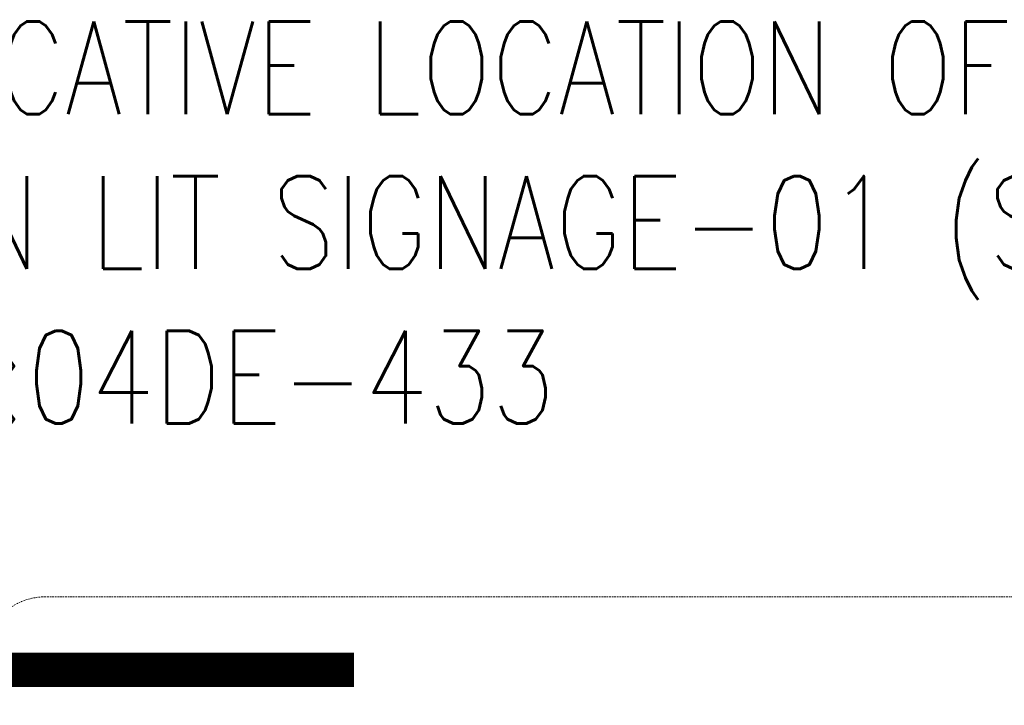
# Model space of a CAD drawing. Header units: millimetres. Extents: x 48523 to 84492, y -23473 to 14877.
# Tile 53 of 69: x 59579 to 61011, y 13857 to 14854. Entities that reach past the tile are written whole.
import ezdxf
from ezdxf import colors
from ezdxf.entities.mleader import LeaderData, LeaderLine
from ezdxf.math import Vec2, Vec3

# ---------------------------------------------------------------- set-up
doc = ezdxf.new("R2010")
doc.units = ezdxf.units.MM
doc.header["$MEASUREMENT"] = 0
doc.linetypes.add('HIDDENX2', pattern=[0.75, 0.5, -0.25])
doc.layers.get('0').update_dxf_attribs({"lineweight": 5})
doc.layers.add('M-MEP-ELLG-CABLE', color=7, linetype='HIDDENX2', lineweight=15, true_color=0x055f91)
doc.layers.add('M-MEP-ELLG-LIGHT', color=5, linetype='Continuous', lineweight=15, true_color=0x0000ff)
doc.layers.add('T-Tags', color=7, linetype='Continuous')
doc.styles.add('SSP_Note', font='romans.shx', dxfattribs={"width": 0.8})

# ---------------------------------------------------------------- blocks, each defined once
blk = doc.blocks.new('_DotSmall')
at = {"color": 0, "linetype": 'ByBlock', "const_width": 0.5}
blk.add_lwpolyline([(-0.0625, 0, 1), (0.0625, 0, 1)], format="xyb", close=True, dxfattribs=at)

msp = doc.modelspace()

# ---------------------------------------------------------------- linework, layer by layer
at = {"layer": 'M-MEP-ELLG-CABLE', "color": 1, "ltscale": 5, "true_color": 0xff0000}
msp.add_lwpolyline([(65711.6, 14014.6), (59616.5, 14014.6, 0.198912), (59552.9, 13988.3), (59473.2, 13908.6), (59393.5, 13988.3, 0.198912), (59329.8, 14014.6), (50357.1, 14014.6, 0.414214), (50267.1, 13924.6), (50267.1, 11792, 0.414214), (50357.1, 11702), (51862, 11702, 0.001976), (51862.7, 11702), (52012.4, 11703.2)], format="xyb", dxfattribs=at)
at = {"layer": 'M-MEP-ELLG-LIGHT', "color": 6, "linetype": 'HIDDENX2', "ltscale": 5, "true_color": 0xff00ff, "const_width": 50}
msp.add_lwpolyline([(60065.4, 13908.6), (58197.7, 13908.6)], dxfattribs=at)

# ---------------------------------------------------------------- leaders
at = {"layer": 'T-Tags'}
ml = msp.add_multileader_mtext('Standard', dxfattribs=at)
ml.set_content('INDICATIVE LOCATION OF \\PMAIN LIT SIGNAGE-01 (SG01) \\PREF:04DE-433     ', color=256, style='SSP_Note')
ml.set_leader_properties()
ml.set_arrow_properties(name='DOTSMALL')
ml.build(insert=Vec2(0, 0))
ml.multileader.update_dxf_attribs({"dogleg_length": 1.76, "arrow_head_size": 337.5, "scale": 1.5})
ctx = ml.context
ctx.base_point, ctx.scale, ctx.char_height, ctx.arrow_head_size, ctx.landing_gap_size, ctx.plane_origin = Vec3(59274.9, 14784.3), 1.5, 135, 337.5, 0, Vec3(67517.7, 12410.5)
notes = []
notes.append((ctx, [(1, (1, 1, 0), (58813.9, 14784.3), (1, 0), 461, [(0, [(58813.9, 13908.6)], 0, [])])]))
ctx.mtext.insert, ctx.mtext.rotation, ctx.mtext.width, ctx.mtext.defined_height, ctx.mtext.flow_direction = Vec3(59274.9, 14851.8), 6.283185, 3017.633, 892.1, 5
for ctx, leaders in notes:
    for number, flags, end, landing, length, lines in leaders:
        leader = LeaderData()
        leader.index, (leader.has_last_leader_line, leader.has_dogleg_vector, leader.attachment_direction) = number, flags
        leader.last_leader_point, leader.dogleg_vector, leader.dogleg_length = Vec3(end), Vec3(landing), length
        for number, points, colour, breaks in lines:
            line = LeaderLine()
            line.index, line.vertices, line.color, line.breaks = number, Vec3.list(points), colors.encode_raw_color(colour), breaks
            leader.lines.append(line)
        ctx.leaders.append(leader)

doc.saveas('drawing.dxf')
